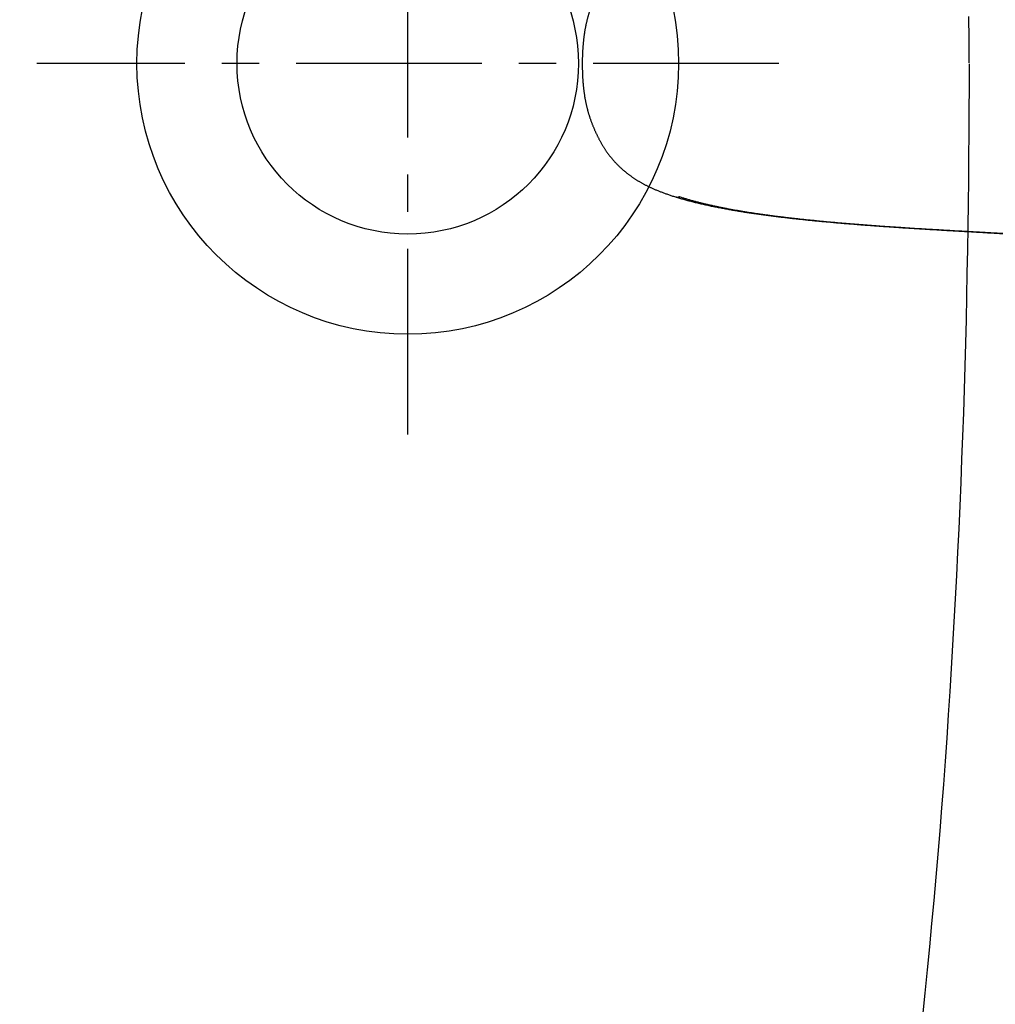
# Model space of a CAD drawing. Header units: millimetres. Extents: x -6792 to 22441, y -13430 to 4653.
# Tile 73 of 256: x -3709 to -3696, y -8112 to -8099. Entities that reach past the tile are written whole.
import ezdxf
from ezdxf import colors
from ezdxf.entities.mleader import LeaderData, LeaderLine
from ezdxf.math import Vec2, Vec3

# ---------------------------------------------------------------- set-up
doc = ezdxf.new("R2010")
doc.units = ezdxf.units.MM
doc.linetypes.add('CENTER', pattern=[2, 1.25, -0.25, 0.25, -0.25])
doc.layers.add('_A_OPIS', color=253, linetype='Continuous', lineweight=9)
doc.layers.add('Wyposazenie Wew - Urzadzenia Sanitarne', color=6, linetype='Continuous')
doc.styles.get("Standard").update_dxf_attribs({"font": 'arial.ttf'})

# ---------------------------------------------------------------- blocks, each defined once
blk = doc.blocks.new('_Dot')
at = {"color": 0, "linetype": 'ByBlock', "lineweight": -2}
blk.add_line((-0.5, 0), (-1, 0), dxfattribs=at)
at = {"color": 0, "linetype": 'ByBlock', "const_width": 0.5}
blk.add_lwpolyline([(-0.25, 0, 1), (0.25, 0, 1)], format="xyb", close=True, dxfattribs=at)
blk = doc.blocks.new('ORAS_ELECTRA')
blk.add_line((1.795, -9.882), (1.795, -9.883))
for points, knots in [([(1.788, -9.841), (1.792, -9.827), (1.801, -9.8), (1.814, -9.757), (1.827, -9.712), (1.84, -9.666), (1.852, -9.62), (1.864, -9.573), (1.876, -9.526), (1.887, -9.479), (1.898, -9.431), (1.909, -9.384), (1.919, -9.335), (1.929, -9.287), (1.939, -9.238), (1.949, -9.189), (1.958, -9.14), (1.967, -9.091), (1.975, -9.041), (1.984, -8.991), (1.992, -8.94), (2, -8.889), (2.008, -8.838), (2.015, -8.787), (2.023, -8.735), (2.03, -8.683), (2.037, -8.631), (2.044, -8.579), (2.051, -8.526), (2.057, -8.472), (2.064, -8.418), (2.07, -8.363), (2.077, -8.309), (2.083, -8.249), (2.09, -8.185), (2.097, -8.116), (2.104, -8.046), (2.111, -7.975), (2.119, -7.901), (2.126, -7.826), (2.132, -7.75), (2.139, -7.674), (2.145, -7.598), (2.152, -7.522), (2.158, -7.446), (2.164, -7.369), (2.17, -7.293), (2.176, -7.21), (2.182, -7.121), (2.189, -7.026), (2.195, -6.93), (2.202, -6.825), (2.21, -6.708), (2.217, -6.581), (2.224, -6.468), (2.23, -6.369), (2.235, -6.284), (2.24, -6.2), (2.245, -6.118), (2.249, -6.038), (2.253, -5.961), (2.258, -5.884), (2.262, -5.812), (2.266, -5.746), (2.269, -5.685), (2.273, -5.623), (2.276, -5.562), (2.28, -5.503), (2.283, -5.446), (2.286, -5.391), (2.29, -5.336), (2.293, -5.281), (2.296, -5.226), (2.3, -5.17), (2.304, -5.112), (2.307, -5.056), (2.311, -4.999), (2.315, -4.939), (2.319, -4.876), (2.323, -4.809), (2.328, -4.743), (2.332, -4.677), (2.337, -4.612), (2.341, -4.546), (2.346, -4.481), (2.35, -4.417), (2.354, -4.355), (2.359, -4.295), (2.363, -4.235), (2.366, -4.195), (2.367, -4.175)], [0, 0, 0, 0, 0.008254, 0.016507, 0.02553, 0.034553, 0.043576, 0.052599, 0.061622, 0.070733, 0.079845, 0.088957, 0.098069, 0.10718, 0.116312, 0.125444, 0.134576, 0.143708, 0.15284, 0.162117, 0.171395, 0.180673, 0.189951, 0.199229, 0.208526, 0.217824, 0.227123, 0.236421, 0.245719, 0.255331, 0.264944, 0.274557, 0.28417, 0.293783, 0.305821, 0.31786, 0.329899, 0.341938, 0.354976, 0.368015, 0.381054, 0.394094, 0.407132, 0.420191, 0.43325, 0.446309, 0.459368, 0.472427, 0.488628, 0.50483, 0.521031, 0.537233, 0.558838, 0.580443, 0.602048, 0.616437, 0.630826, 0.645215, 0.659604, 0.672724, 0.685844, 0.698965, 0.712084, 0.72259, 0.733096, 0.743602, 0.754107, 0.764612, 0.774114, 0.783617, 0.793119, 0.802622, 0.812124, 0.822104, 0.832085, 0.842066, 0.852047, 0.862028, 0.873762, 0.885496, 0.89723, 0.908963, 0.920715, 0.932467, 0.944219, 0.955971, 0.966978, 0.977985, 0.988993, 1, 1, 1, 1]), ([(1.795, -9.882), (1.797, -9.874), (1.803, -9.856), (1.811, -9.829), (1.818, -9.802), (1.826, -9.774), (1.834, -9.746), (1.841, -9.717), (1.849, -9.688), (1.856, -9.659), (1.864, -9.629), (1.871, -9.599), (1.878, -9.569), (1.885, -9.538), (1.892, -9.507), (1.899, -9.476), (1.906, -9.445), (1.913, -9.413), (1.919, -9.382), (1.926, -9.35), (1.932, -9.319), (1.938, -9.287), (1.944, -9.255), (1.95, -9.223), (1.956, -9.191), (1.962, -9.159), (1.967, -9.128), (1.973, -9.096), (1.978, -9.064), (1.983, -9.032), (1.988, -9), (1.994, -8.968), (1.998, -8.936), (2.003, -8.904), (2.008, -8.872), (2.013, -8.839), (2.018, -8.806), (2.022, -8.774), (2.027, -8.741), (2.031, -8.708), (2.036, -8.675), (2.04, -8.641), (2.045, -8.608), (2.049, -8.574), (2.053, -8.541), (2.057, -8.507), (2.061, -8.473), (2.065, -8.439), (2.069, -8.406), (2.073, -8.372), (2.077, -8.338), (2.081, -8.303), (2.085, -8.268), (2.088, -8.233), (2.092, -8.198), (2.096, -8.163), (2.1, -8.127), (2.103, -8.091), (2.107, -8.055), (2.111, -8.018), (2.114, -7.981), (2.118, -7.944), (2.121, -7.906), (2.125, -7.867), (2.128, -7.828), (2.132, -7.789), (2.136, -7.748), (2.139, -7.707), (2.143, -7.666), (2.146, -7.624), (2.15, -7.581), (2.153, -7.537), (2.157, -7.493), (2.161, -7.447), (2.164, -7.401), (2.168, -7.354), (2.171, -7.305), (2.175, -7.255), (2.179, -7.203), (2.183, -7.15), (2.187, -7.093), (2.191, -7.034), (2.195, -6.971), (2.2, -6.903), (2.205, -6.83), (2.21, -6.748), (2.216, -6.655), (2.222, -6.561), (2.227, -6.472), (2.231, -6.396), (2.235, -6.329), (2.239, -6.268), (2.242, -6.211), (2.245, -6.158), (2.248, -6.106), (2.251, -6.054), (2.254, -6.003), (2.257, -5.954), (2.259, -5.907), (2.262, -5.862), (2.264, -5.818), (2.267, -5.776), (2.269, -5.735), (2.272, -5.695), (2.274, -5.657), (2.276, -5.619), (2.278, -5.583), (2.28, -5.549), (2.282, -5.516), (2.284, -5.484), (2.286, -5.452), (2.288, -5.419), (2.29, -5.387), (2.292, -5.355), (2.294, -5.323), (2.296, -5.291), (2.298, -5.259), (2.3, -5.226), (2.302, -5.193), (2.304, -5.159), (2.306, -5.125), (2.308, -5.09), (2.311, -5.054), (2.313, -5.018), (2.315, -4.982), (2.318, -4.945), (2.32, -4.91), (2.322, -4.874), (2.325, -4.839), (2.327, -4.804), (2.329, -4.77), (2.331, -4.735), (2.334, -4.701), (2.336, -4.668), (2.338, -4.634), (2.341, -4.601), (2.343, -4.568), (2.345, -4.535), (2.347, -4.502), (2.35, -4.47), (2.352, -4.438), (2.354, -4.406), (2.356, -4.374), (2.358, -4.342), (2.361, -4.311), (2.363, -4.28), (2.365, -4.249), (2.367, -4.218), (2.369, -4.199), (2.369, -4.189)], [0, 0, 0, 0, 0.005038, 0.010202, 0.015438, 0.020746, 0.026129, 0.031616, 0.037148, 0.042728, 0.048356, 0.054031, 0.059753, 0.065522, 0.071336, 0.07721, 0.083054, 0.088907, 0.094767, 0.100633, 0.106501, 0.11237, 0.118237, 0.124099, 0.129955, 0.135801, 0.141637, 0.147458, 0.153264, 0.159052, 0.16482, 0.170592, 0.17638, 0.182182, 0.187997, 0.193826, 0.199669, 0.205525, 0.211396, 0.217281, 0.22318, 0.229093, 0.23502, 0.240962, 0.246917, 0.252887, 0.258873, 0.264744, 0.270655, 0.276599, 0.282577, 0.288591, 0.29464, 0.300727, 0.306852, 0.313017, 0.319222, 0.32547, 0.331761, 0.338097, 0.34448, 0.35091, 0.357432, 0.364069, 0.37079, 0.377602, 0.384508, 0.391515, 0.398627, 0.405853, 0.413199, 0.420673, 0.428284, 0.436043, 0.443961, 0.451976, 0.460197, 0.46869, 0.477489, 0.486643, 0.49621, 0.506268, 0.516924, 0.528329, 0.540707, 0.554406, 0.569958, 0.587907, 0.602425, 0.615225, 0.626448, 0.6367, 0.646277, 0.655311, 0.663901, 0.672996, 0.681665, 0.689963, 0.697946, 0.705657, 0.713128, 0.720386, 0.727407, 0.734186, 0.740753, 0.747131, 0.753341, 0.759398, 0.764702, 0.770296, 0.775908, 0.781502, 0.78708, 0.792642, 0.798188, 0.803719, 0.809237, 0.814915, 0.820728, 0.826637, 0.832648, 0.83877, 0.845009, 0.851377, 0.857823, 0.864175, 0.870479, 0.876735, 0.882947, 0.889115, 0.895241, 0.901326, 0.907364, 0.913372, 0.919351, 0.925301, 0.931224, 0.93712, 0.942989, 0.948834, 0.954654, 0.960451, 0.966225, 0.971977, 0.977708, 0.983419, 0.989109, 0.994754, 1, 1, 1, 1]), ([(-1.795, -9.883), (-1.794, -9.886), (-1.791, -9.896), (-1.785, -9.914), (-1.777, -9.937), (-1.769, -9.962), (-1.761, -9.986), (-1.753, -10.009), (-1.745, -10.032), (-1.736, -10.054), (-1.728, -10.076), (-1.72, -10.097), (-1.712, -10.117), (-1.704, -10.137), (-1.696, -10.157), (-1.688, -10.176), (-1.68, -10.194), (-1.671, -10.213), (-1.663, -10.231), (-1.655, -10.248), (-1.647, -10.265), (-1.638, -10.282), (-1.63, -10.298), (-1.622, -10.314), (-1.613, -10.33), (-1.605, -10.346), (-1.596, -10.361), (-1.588, -10.376), (-1.579, -10.39), (-1.571, -10.405), (-1.562, -10.419), (-1.553, -10.433), (-1.544, -10.447), (-1.535, -10.46), (-1.525, -10.474), (-1.516, -10.488), (-1.506, -10.501), (-1.497, -10.514), (-1.487, -10.527), (-1.477, -10.54), (-1.467, -10.553), (-1.457, -10.566), (-1.447, -10.578), (-1.437, -10.59), (-1.426, -10.602), (-1.416, -10.614), (-1.406, -10.626), (-1.395, -10.637), (-1.384, -10.648), (-1.374, -10.66), (-1.363, -10.671), (-1.352, -10.682), (-1.341, -10.692), (-1.33, -10.703), (-1.318, -10.713), (-1.307, -10.724), (-1.296, -10.734), (-1.284, -10.744), (-1.272, -10.754), (-1.261, -10.763), (-1.249, -10.773), (-1.237, -10.782), (-1.225, -10.791), (-1.213, -10.801), (-1.201, -10.81), (-1.188, -10.818), (-1.176, -10.827), (-1.163, -10.836), (-1.151, -10.844), (-1.138, -10.853), (-1.125, -10.861), (-1.112, -10.869), (-1.098, -10.877), (-1.084, -10.885), (-1.071, -10.894), (-1.057, -10.901), (-1.043, -10.909), (-1.029, -10.917), (-1.014, -10.925), (-1, -10.932), (-0.985, -10.94), (-0.97, -10.947), (-0.955, -10.954), (-0.94, -10.961), (-0.925, -10.968), (-0.91, -10.975), (-0.895, -10.982), (-0.88, -10.989), (-0.865, -10.995), (-0.849, -11.002), (-0.834, -11.008), (-0.818, -11.014), (-0.803, -11.02), (-0.787, -11.026), (-0.772, -11.032), (-0.756, -11.038), (-0.741, -11.043), (-0.725, -11.049), (-0.709, -11.054), (-0.693, -11.059), (-0.677, -11.064), (-0.661, -11.069), (-0.646, -11.073), (-0.63, -11.078), (-0.614, -11.082), (-0.598, -11.086), (-0.582, -11.09), (-0.565, -11.094), (-0.549, -11.098), (-0.533, -11.102), (-0.516, -11.105), (-0.499, -11.108), (-0.482, -11.112), (-0.465, -11.115), (-0.448, -11.118), (-0.43, -11.121), (-0.413, -11.123), (-0.395, -11.126), (-0.377, -11.129), (-0.359, -11.131), (-0.34, -11.133), (-0.322, -11.135), (-0.303, -11.137), (-0.284, -11.139), (-0.264, -11.141), (-0.245, -11.142), (-0.225, -11.144), (-0.205, -11.145), (-0.185, -11.146), (-0.165, -11.148), (-0.144, -11.149), (-0.123, -11.149), (-0.102, -11.15), (-0.081, -11.151), (-0.059, -11.151), (-0.038, -11.151), (-0.018, -11.151), (-0.005, -11.151), (0, -11.151)], [0, 0, 0, 0, 0.0048173, 0.0137162, 0.0251837, 0.0364292, 0.0474423, 0.0582281, 0.0688043, 0.079101, 0.0891433, 0.0989535, 0.1085514, 0.1179539, 0.1271763, 0.1362319, 0.1451327, 0.1538901, 0.1625239, 0.1709913, 0.1793038, 0.187474, 0.1955127, 0.2034299, 0.2112343, 0.2189339, 0.226536, 0.234047, 0.2414731, 0.2488199, 0.2560685, 0.2631903, 0.2704993, 0.2777933, 0.2850672, 0.2923163, 0.2995363, 0.3067229, 0.3138724, 0.3209813, 0.3280462, 0.3350643, 0.3420328, 0.3489495, 0.3558097, 0.3626531, 0.3694834, 0.3762802, 0.3830449, 0.3897792, 0.3964848, 0.4031632, 0.4098159, 0.4164445, 0.4230504, 0.4296352, 0.4362002, 0.4427469, 0.4492767, 0.4557909, 0.4622929, 0.4687296, 0.4751875, 0.4816343, 0.4880712, 0.4944996, 0.5009208, 0.5073359, 0.5137455, 0.5201465, 0.5266912, 0.5332824, 0.5399127, 0.5465735, 0.5532561, 0.5599511, 0.5666486, 0.5733314, 0.5800866, 0.586875, 0.5936978, 0.6005561, 0.6074509, 0.6143832, 0.6213424, 0.6277813, 0.6345844, 0.6413836, 0.6481784, 0.654969, 0.6617552, 0.6685373, 0.6753312, 0.6818729, 0.6885959, 0.695307, 0.7020057, 0.7086923, 0.7153668, 0.7220294, 0.7286805, 0.7353204, 0.7419495, 0.7485682, 0.7551769, 0.7617763, 0.7683668, 0.7749453, 0.7814947, 0.788216, 0.7949899, 0.8018158, 0.8086919, 0.815616, 0.822586, 0.8295976, 0.8366693, 0.8438073, 0.8510058, 0.8582686, 0.8655999, 0.8730039, 0.8804843, 0.8880534, 0.8956971, 0.9034089, 0.9111927, 0.9190524, 0.9269922, 0.9350165, 0.9431299, 0.9513377, 0.959645, 0.9680579, 0.9765824, 0.9852458, 0.9937364, 1, 1, 1, 1]), ([(0, -11.151), (0.002, -11.151), (0.012, -11.151), (0.028, -11.151), (0.05, -11.151), (0.072, -11.151), (0.094, -11.15), (0.115, -11.15), (0.137, -11.149), (0.158, -11.148), (0.179, -11.147), (0.2, -11.146), (0.22, -11.144), (0.241, -11.143), (0.261, -11.141), (0.28, -11.139), (0.3, -11.138), (0.319, -11.136), (0.338, -11.133), (0.357, -11.131), (0.376, -11.129), (0.395, -11.126), (0.413, -11.123), (0.431, -11.121), (0.449, -11.118), (0.466, -11.115), (0.484, -11.111), (0.501, -11.108), (0.519, -11.105), (0.536, -11.101), (0.552, -11.097), (0.569, -11.093), (0.585, -11.089), (0.602, -11.085), (0.617, -11.081), (0.633, -11.077), (0.649, -11.072), (0.665, -11.068), (0.681, -11.063), (0.696, -11.058), (0.712, -11.053), (0.728, -11.048), (0.743, -11.042), (0.759, -11.037), (0.774, -11.031), (0.79, -11.025), (0.805, -11.019), (0.821, -11.013), (0.836, -11.007), (0.851, -11.001), (0.866, -10.994), (0.882, -10.988), (0.897, -10.981), (0.912, -10.974), (0.927, -10.968), (0.942, -10.96), (0.958, -10.953), (0.973, -10.946), (0.988, -10.938), (1.003, -10.93), (1.018, -10.923), (1.032, -10.915), (1.047, -10.907), (1.061, -10.899), (1.075, -10.891), (1.089, -10.883), (1.103, -10.875), (1.116, -10.866), (1.13, -10.858), (1.143, -10.849), (1.156, -10.841), (1.169, -10.832), (1.181, -10.823), (1.194, -10.815), (1.206, -10.806), (1.218, -10.797), (1.23, -10.788), (1.242, -10.778), (1.254, -10.769), (1.265, -10.759), (1.277, -10.75), (1.288, -10.74), (1.3, -10.73), (1.311, -10.72), (1.322, -10.71), (1.333, -10.699), (1.344, -10.689), (1.355, -10.678), (1.366, -10.667), (1.377, -10.656), (1.388, -10.645), (1.398, -10.634), (1.409, -10.622), (1.419, -10.611), (1.429, -10.599), (1.439, -10.587), (1.45, -10.575), (1.459, -10.563), (1.469, -10.55), (1.479, -10.538), (1.489, -10.525), (1.499, -10.512), (1.508, -10.499), (1.518, -10.485), (1.527, -10.472), (1.536, -10.458), (1.545, -10.445), (1.554, -10.431), (1.563, -10.417), (1.572, -10.403), (1.58, -10.389), (1.589, -10.374), (1.597, -10.36), (1.605, -10.345), (1.613, -10.33), (1.622, -10.315), (1.63, -10.299), (1.638, -10.284), (1.646, -10.267), (1.654, -10.251), (1.662, -10.234), (1.669, -10.217), (1.677, -10.2), (1.685, -10.182), (1.693, -10.164), (1.701, -10.145), (1.709, -10.126), (1.716, -10.106), (1.724, -10.087), (1.732, -10.066), (1.74, -10.046), (1.747, -10.024), (1.755, -10.003), (1.763, -9.98), (1.771, -9.957), (1.778, -9.934), (1.786, -9.91), (1.792, -9.892), (1.795, -9.883), (1.795, -9.883)], [0, 0, 0, 0, 0.00238, 0.011424, 0.019568, 0.028355, 0.036934, 0.045536, 0.05402, 0.062394, 0.070664, 0.078835, 0.086913, 0.094904, 0.102812, 0.110642, 0.118398, 0.126087, 0.133711, 0.141243, 0.148695, 0.156072, 0.163379, 0.17062, 0.177805, 0.184927, 0.191988, 0.199, 0.205963, 0.212872, 0.219728, 0.226531, 0.233322, 0.23986, 0.246406, 0.252962, 0.259527, 0.266102, 0.272688, 0.279286, 0.285895, 0.292516, 0.299149, 0.305795, 0.312454, 0.319126, 0.325811, 0.332505, 0.339054, 0.345814, 0.35258, 0.359351, 0.366127, 0.372909, 0.379696, 0.386519, 0.393748, 0.400766, 0.407745, 0.414686, 0.421591, 0.42846, 0.435297, 0.44215, 0.448878, 0.455608, 0.462327, 0.469027, 0.475699, 0.482332, 0.488922, 0.495442, 0.501834, 0.50823, 0.514633, 0.521043, 0.527462, 0.533891, 0.54033, 0.546715, 0.553198, 0.559695, 0.566207, 0.572736, 0.579282, 0.585848, 0.592435, 0.599044, 0.605677, 0.612334, 0.619019, 0.625731, 0.632473, 0.639246, 0.646052, 0.652906, 0.65973, 0.666606, 0.673534, 0.68051, 0.687532, 0.694598, 0.701705, 0.708848, 0.716025, 0.723233, 0.730465, 0.737719, 0.744989, 0.752275, 0.759414, 0.766652, 0.773961, 0.781348, 0.788818, 0.796376, 0.804029, 0.811782, 0.819644, 0.827621, 0.835723, 0.843959, 0.85234, 0.860884, 0.869558, 0.878372, 0.887331, 0.896445, 0.905725, 0.915185, 0.924838, 0.9347, 0.94479, 0.955128, 0.965748, 0.976564, 0.987589, 0.998833, 1, 1, 1, 1]), ([(1.788, -9.841), (1.788, -9.842), (1.79, -9.845), (1.792, -9.85), (1.794, -9.856), (1.796, -9.861), (1.797, -9.867), (1.797, -9.872), (1.796, -9.877), (1.795, -9.88), (1.795, -9.882), (1.795, -9.882)], [0, 0, 0, 0, 0.074863, 0.207127, 0.339613, 0.4721, 0.604364, 0.732369, 0.860777, 0.989391, 1, 1, 1, 1])]:
    blk.add_open_spline(points, degree=3, knots=knots)
blk = doc.blocks.new('Umywalka KOŁO_bez barier')
at = {"linetype": 'Continuous'}
for points in [[(-0.005, -12.438), (-0.319, -12.438), (-0.632, -12.439)], [(0.007, -12.438), (0.32, -12.438), (0.633, -12.439), (0.947, -12.441), (1.26, -12.444), (1.573, -12.447), (1.887, -12.45), (2.2, -12.455), (2.514, -12.46), (2.827, -12.466), (3.14, -12.472), (3.454, -12.479), (3.767, -12.487), (4.08, -12.496), (4.393, -12.505), (4.707, -12.515), (5.02, -12.526), (5.333, -12.538), (5.646, -12.55), (5.959, -12.563), (6.272, -12.577), (6.585, -12.592), (6.898, -12.607), (7.211, -12.624), (7.524, -12.641), (7.837, -12.659), (8.15, -12.677), (8.463, -12.697), (8.775, -12.718), (9.088, -12.739), (9.401, -12.761), (9.713, -12.784), (10.026, -12.808), (10.338, -12.833), (10.65, -12.859), (10.963, -12.886), (11.275, -12.914), (11.587, -12.943), (11.899, -12.972), (12.211, -13.003), (12.523, -13.035), (12.834, -13.067)]]:
    blk.add_lwpolyline(points, dxfattribs=at)
at = {"linetype": 'CENTER', "ltscale": 2}
for points in [[(0.001, -15.002), (0.001, -24.996)], [(4.998, -19.999), (-4.996, -19.999)]]:
    blk.add_lwpolyline(points, dxfattribs=at)
for radius in [3.648, 2.299]:
    blk.add_circle((0.001, -19.999), radius)
blk.add_blockref('ORAS_ELECTRA', (0.009, -6.497))

msp = doc.modelspace()

# ---------------------------------------------------------------- block references
at = {"layer": 'Wyposazenie Wew - Urzadzenia Sanitarne', "rotation": 270}
msp.add_blockref('Umywalka KOŁO_bez barier', (-3684.234, -8099.7), dxfattribs=at)

# ---------------------------------------------------------------- leaders
at = {"layer": '_A_OPIS', "linetype": 'ByBlock'}
ml = msp.add_multileader_mtext('Standard', dxfattribs=at)
ml.set_content('COKOLIKI PRZYŚCIENNE O WYS. OK. 7-8 CM\\PZ PŁYTEK FORMATU 60X120CM CIĘTYCH\\PWZDŁUŻ NA 7-8 NP. OPTIMUM GRAND\\PCOLOURS GRAPHITE MAT FUGA 2 MM\\PO KOLORZE ZBLIŻONYM DO\\PPŁYTKI (GRAFIT)', color=256)
ml.set_leader_properties(color=256, linetype='ByLayer', lineweight=-1)
ml.set_arrow_properties(name='DOT')
ml.build(insert=Vec2(0, 0))
ml.multileader.update_dxf_attribs({"text_left_attachment_type": 6, "text_right_attachment_type": 5, "dogleg_length": 3, "arrow_head_size": 6})
ctx = ml.context
ctx.base_point, ctx.char_height, ctx.arrow_head_size, ctx.plane_origin, ctx.plane_x_axis, ctx.plane_y_axis = Vec3(-3480.999, -8148.037), 5, 6, Vec3(-4028.368, -7988.964), Vec3(0.00063, 1), Vec3(-1, 0.00063)
ctx.left_attachment, ctx.right_attachment = 6, 5
notes = []
notes.append((ctx, [(0, (1, 1, 0), (-3535.282, -7989.272), (-0.00063, -1), 5.014, [(0, [(-3444.609, -7989.332)], 0, [])])]))
ctx.mtext.insert, ctx.mtext.text_direction, ctx.mtext.rotation, ctx.mtext.line_spacing_factor, ctx.mtext.flow_direction = Vec3(-3474.433, -7996.324), Vec3(-0.00063, -1), 4.711759, 1.2, 5
for ctx, leaders in notes:
    for number, flags, end, landing, length, lines in leaders:
        leader = LeaderData()
        leader.index, (leader.has_last_leader_line, leader.has_dogleg_vector, leader.attachment_direction) = number, flags
        leader.last_leader_point, leader.dogleg_vector, leader.dogleg_length = Vec3(end), Vec3(landing), length
        for number, points, colour, breaks in lines:
            line = LeaderLine()
            line.index, line.vertices, line.color, line.breaks = number, Vec3.list(points), colors.encode_raw_color(colour), breaks
            leader.lines.append(line)
        ctx.leaders.append(leader)

doc.saveas('drawing.dxf')
